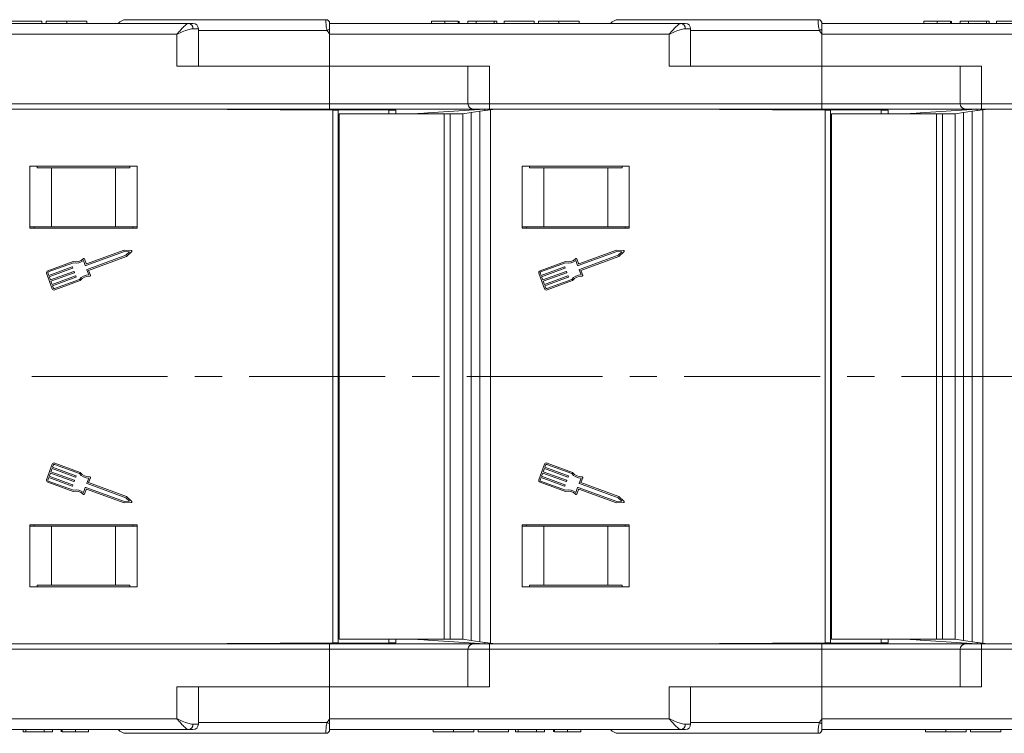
# Model space of a CAD drawing. Header units: millimetres. Extents: x 2548 to 3470, y -441 to 211.
# Tile 16 of 49: x 3212 to 3304, y -280 to -213. Entities that reach past the tile are written whole.
import ezdxf

# ---------------------------------------------------------------- set-up
doc = ezdxf.new("R2010")
doc.units = ezdxf.units.MM
doc.linetypes.add('CENTERX2', pattern=[20.32, 12.7, -2.54, 2.54, -2.54])

msp = doc.modelspace()

# ---------------------------------------------------------------- linework, layer by layer
at = {"color": 7, "linetype": 'Continuous', "lineweight": 15}
for p, q in [((3221.824, -213.321), (3240.474, -213.321)), ((3240.474, -213.321), (3240.474, -213.321)), ((3267.824, -213.321), (3286.474, -213.321)), ((3286.474, -213.321), (3286.474, -213.321)), ((3194.824, -213.671), (3227.674, -213.671)), ((3213.94, -213.471), (3211.119, -213.471)), ((3213.94, -213.471), (3213.94, -213.671)), ((3214.35, -213.471), (3214.35, -213.671)), ((3216.253, -213.471), (3216.253, -213.671)), ((3218.145, -213.471), (3218.145, -213.671)), ((3227.674, -213.671), (3228.056, -213.671)), ((3228.047, -214.171), (3228.556, -214.171)), ((3228.556, -217.671), (3228.556, -214.171)), ((3240.589, -214.321), (3228.556, -214.321)), ((3240.824, -213.671), (3240.824, -214.196)), ((3240.824, -213.671), (3273.674, -213.671)), ((3240.824, -214.196), (3240.824, -214.671)), ((3250.35, -213.471), (3250.35, -213.671)), ((3251.585, -213.471), (3251.585, -213.671)), ((3252.827, -213.471), (3252.827, -213.671)), ((3252.914, -213.471), (3252.914, -213.671)), ((3253.734, -213.471), (3253.734, -213.671)), ((3254.504, -213.471), (3253.734, -213.471)), ((3254.504, -213.471), (3254.504, -213.671)), ((3256.196, -213.471), (3254.504, -213.471)), ((3256.196, -213.471), (3256.196, -213.671)), ((3256.452, -213.471), (3256.196, -213.471)), ((3256.452, -213.471), (3256.452, -213.671)), ((3257.119, -213.471), (3257.119, -213.671)), ((3259.94, -213.471), (3257.119, -213.471)), ((3259.94, -213.471), (3259.94, -213.671)), ((3260.35, -213.471), (3260.35, -213.671)), ((3262.253, -213.471), (3262.253, -213.671)), ((3264.145, -213.471), (3264.145, -213.671)), ((3273.674, -213.671), (3274.056, -213.671)), ((3274.047, -214.171), (3274.556, -214.171)), ((3274.556, -217.671), (3274.556, -214.171)), ((3286.589, -214.321), (3274.556, -214.321)), ((3286.824, -213.671), (3286.824, -214.196)), ((3286.824, -213.671), (3319.674, -213.671)), ((3286.824, -214.196), (3286.824, -214.671)), ((3296.35, -213.471), (3296.35, -213.671)), ((3297.585, -213.471), (3297.585, -213.671)), ((3298.827, -213.471), (3298.827, -213.671)), ((3298.914, -213.471), (3298.914, -213.671)), ((3299.734, -213.471), (3299.734, -213.671)), ((3300.504, -213.471), (3299.734, -213.471)), ((3300.504, -213.471), (3300.504, -213.671)), ((3302.196, -213.471), (3300.504, -213.471)), ((3302.196, -213.471), (3302.196, -213.671)), ((3302.452, -213.471), (3302.196, -213.471)), ((3302.452, -213.471), (3302.452, -213.671)), ((3303.119, -213.471), (3303.119, -213.671)), ((3305.94, -213.471), (3303.119, -213.471)), ((3226.556, -214.671), (3194.824, -214.671)), ((3226.556, -217.671), (3226.556, -214.671)), ((3240.824, -214.671), (3240.824, -217.671)), ((3272.556, -214.671), (3240.824, -214.671)), ((3272.556, -217.671), (3272.556, -214.671)), ((3318.556, -214.671), (3286.824, -214.671)), ((3286.824, -214.671), (3286.824, -217.671)), ((3226.556, -217.671), (3240.824, -217.671)), ((3255.745, -217.671), (3240.824, -217.671)), ((3240.824, -217.671), (3240.824, -221.171)), ((3253.745, -217.671), (3253.745, -221.171)), ((3255.745, -217.671), (3255.745, -221.171)), ((3272.556, -217.671), (3286.824, -217.671)), ((3301.745, -217.671), (3286.824, -217.671)), ((3286.824, -217.671), (3286.824, -221.171)), ((3299.745, -217.671), (3299.745, -221.171)), ((3301.745, -217.671), (3301.745, -221.171)), ((3209.745, -221.171), (3240.824, -221.171)), ((3240.824, -221.671), (3209.745, -221.671)), ((3240.822, -221.741), (3226.324, -221.671)), ((3241.113, -221.768), (3226.324, -221.671)), ((3240.824, -221.171), (3240.824, -221.671)), ((3240.824, -221.171), (3253.745, -221.171)), ((3254.208, -221.671), (3240.824, -221.671)), ((3255.324, -221.671), (3249.997, -222.037)), ((3253.745, -221.171), (3255.745, -221.171)), ((3255.745, -221.671), (3254.245, -221.671)), ((3255.324, -221.818), (3255.324, -221.671)), ((3255.745, -221.171), (3286.824, -221.171)), ((3255.745, -221.171), (3255.745, -221.671)), ((3286.824, -221.671), (3255.745, -221.671)), ((3256.324, -221.671), (3255.852, -221.74)), ((3286.822, -221.741), (3272.324, -221.671)), ((3287.113, -221.768), (3272.324, -221.671)), ((3286.824, -221.171), (3286.824, -221.671)), ((3286.824, -221.171), (3299.745, -221.171)), ((3300.208, -221.671), (3286.824, -221.671)), ((3301.324, -221.671), (3295.997, -222.037)), ((3299.745, -221.171), (3301.745, -221.171)), ((3301.745, -221.671), (3300.245, -221.671)), ((3301.324, -221.818), (3301.324, -221.671)), ((3301.745, -221.171), (3332.824, -221.171)), ((3301.745, -221.171), (3301.745, -221.671)), ((3332.824, -221.671), (3301.745, -221.671)), ((3302.324, -221.671), (3301.852, -221.74)), ((3246.364, -221.768), (3240.822, -221.741)), ((3240.822, -221.766), (3240.822, -221.741)), ((3241.113, -271.574), (3241.113, -221.768)), ((3241.113, -221.768), (3241.613, -221.771)), ((3241.613, -221.771), (3241.613, -271.571)), ((3241.728, -222.121), (3241.728, -271.221)), ((3241.728, -222.121), (3251.529, -222.121)), ((3246.364, -221.768), (3247.021, -221.771)), ((3246.364, -222.121), (3246.364, -221.768)), ((3247.021, -221.771), (3247.021, -222.121)), ((3248.781, -222.121), (3249.057, -222.102)), ((3249.226, -222.09), (3249.057, -222.102)), ((3249.057, -222.102), (3249.057, -222.121)), ((3249.997, -222.037), (3249.226, -222.09)), ((3249.226, -222.121), (3249.226, -222.09)), ((3249.997, -222.037), (3249.997, -222.121)), ((3251.529, -222.121), (3251.529, -271.221)), ((3251.529, -222.121), (3252.09, -222.121)), ((3252.09, -222.121), (3252.09, -271.221)), ((3252.09, -222.121), (3253.258, -222.121)), ((3253.258, -222.121), (3254.046, -222.005)), ((3253.258, -222.121), (3253.258, -271.221)), ((3254.046, -222.005), (3254.868, -221.885)), ((3254.046, -222.005), (3254.046, -271.337)), ((3254.868, -221.885), (3255.852, -221.74)), ((3254.868, -271.457), (3254.868, -221.885)), ((3255.852, -221.74), (3255.852, -271.602)), ((3292.364, -221.768), (3286.822, -221.741)), ((3286.822, -221.766), (3286.822, -221.741)), ((3287.113, -271.574), (3287.113, -221.768)), ((3287.113, -221.768), (3287.613, -221.771)), ((3287.613, -221.771), (3287.613, -271.571)), ((3287.728, -222.121), (3287.728, -271.221)), ((3287.728, -222.121), (3297.529, -222.121)), ((3292.364, -221.768), (3293.021, -221.771)), ((3292.364, -222.121), (3292.364, -221.768)), ((3293.021, -221.771), (3293.021, -222.121)), ((3294.781, -222.121), (3295.057, -222.102)), ((3295.226, -222.09), (3295.057, -222.102)), ((3295.057, -222.102), (3295.057, -222.121)), ((3295.997, -222.037), (3295.226, -222.09)), ((3295.226, -222.121), (3295.226, -222.09)), ((3295.997, -222.037), (3295.997, -222.121)), ((3297.529, -222.121), (3297.529, -271.221)), ((3297.529, -222.121), (3298.09, -222.121)), ((3298.09, -222.121), (3298.09, -271.221)), ((3298.09, -222.121), (3299.258, -222.121)), ((3299.258, -222.121), (3300.046, -222.005)), ((3299.258, -222.121), (3299.258, -271.221)), ((3300.046, -222.005), (3300.868, -221.885)), ((3300.046, -222.005), (3300.046, -271.337)), ((3300.868, -221.885), (3301.852, -221.74)), ((3300.868, -271.457), (3300.868, -221.885)), ((3301.852, -221.74), (3301.852, -271.602)), ((3222.824, -227.021), (3212.824, -227.021)), ((3212.824, -227.021), (3212.824, -232.821)), ((3213.491, -227.171), (3213.491, -227.021)), ((3214.824, -227.171), (3213.491, -227.171)), ((3214.824, -232.671), (3214.824, -227.171)), ((3220.824, -227.171), (3214.824, -227.171)), ((3220.824, -232.671), (3220.824, -227.171)), ((3222.158, -227.171), (3220.824, -227.171)), ((3222.158, -227.021), (3222.158, -227.171)), ((3222.824, -232.821), (3222.824, -227.021)), ((3268.824, -227.021), (3258.824, -227.021)), ((3258.824, -227.021), (3258.824, -232.821)), ((3259.491, -227.171), (3259.491, -227.021)), ((3260.824, -227.171), (3259.491, -227.171)), ((3260.824, -232.671), (3260.824, -227.171)), ((3266.824, -227.171), (3260.824, -227.171)), ((3266.824, -232.671), (3266.824, -227.171)), ((3268.158, -227.171), (3266.824, -227.171)), ((3268.158, -227.021), (3268.158, -227.171)), ((3268.824, -232.821), (3268.824, -227.021)), ((3214.824, -232.671), (3212.824, -232.671)), ((3213.224, -232.671), (3213.224, -232.821)), ((3220.824, -232.671), (3214.824, -232.671)), ((3222.824, -232.671), (3220.824, -232.671)), ((3222.424, -232.671), (3222.424, -232.821)), ((3260.824, -232.671), (3258.824, -232.671)), ((3259.224, -232.671), (3259.224, -232.821)), ((3266.824, -232.671), (3260.824, -232.671)), ((3268.824, -232.671), (3266.824, -232.671)), ((3268.424, -232.671), (3268.424, -232.821)), ((3212.824, -232.821), (3222.824, -232.821)), ((3258.824, -232.821), (3268.824, -232.821)), ((3221.647, -234.984), (3218.034, -236.303)), ((3221.628, -234.855), (3218.111, -236.14)), ((3218.166, -236.663), (3221.778, -235.343)), ((3218.3, -236.75), (3221.847, -235.454)), ((3222.293, -234.889), (3221.628, -234.855)), ((3222.136, -235.009), (3221.647, -234.984)), ((3221.778, -235.343), (3222.136, -235.009)), ((3221.847, -235.454), (3222.333, -234.999)), ((3267.647, -234.984), (3264.034, -236.303)), ((3267.628, -234.855), (3264.111, -236.14)), ((3264.166, -236.663), (3267.778, -235.343)), ((3264.3, -236.75), (3267.847, -235.454)), ((3268.293, -234.889), (3267.628, -234.855)), ((3268.136, -235.009), (3267.647, -234.984)), ((3267.778, -235.343), (3268.136, -235.009)), ((3267.847, -235.454), (3268.333, -234.999)), ((3216.87, -235.913), (3214.492, -236.782)), ((3216.877, -236.047), (3214.536, -236.902)), ((3214.586, -237.224), (3216.759, -236.43)), ((3217.994, -236.284), (3217.824, -235.821)), ((3218.07, -236.121), (3217.911, -235.687)), ((3262.87, -235.913), (3260.492, -236.782)), ((3262.877, -236.047), (3260.536, -236.902)), ((3260.586, -237.224), (3262.759, -236.43)), ((3263.994, -236.284), (3263.824, -235.821)), ((3264.07, -236.121), (3263.911, -235.687)), ((3214.378, -237.028), (3214.904, -238.467)), ((3214.498, -236.984), (3214.586, -237.224)), ((3216.803, -236.55), (3214.629, -237.344)), ((3214.629, -237.344), (3214.739, -237.643)), ((3214.739, -237.643), (3216.913, -236.849)), ((3216.956, -236.969), (3214.783, -237.763)), ((3214.892, -238.063), (3217.066, -237.269)), ((3216.8, -236.449), (3216.822, -236.509)), ((3216.953, -236.868), (3216.975, -236.928)), ((3217.107, -237.288), (3217.129, -237.348)), ((3218.316, -237.168), (3218.147, -236.704)), ((3218.469, -237.214), (3218.3, -236.75)), ((3260.378, -237.028), (3260.904, -238.467)), ((3260.498, -236.984), (3260.586, -237.224)), ((3262.803, -236.55), (3260.629, -237.344)), ((3260.629, -237.344), (3260.739, -237.643)), ((3260.739, -237.643), (3262.913, -236.849)), ((3262.956, -236.969), (3260.783, -237.763)), ((3260.892, -238.063), (3263.066, -237.269)), ((3262.8, -236.449), (3262.822, -236.509)), ((3262.953, -236.868), (3262.975, -236.928)), ((3263.107, -237.288), (3263.129, -237.348)), ((3264.316, -237.168), (3264.147, -236.704)), ((3264.469, -237.214), (3264.3, -236.75)), ((3214.783, -237.763), (3214.892, -238.063)), ((3217.11, -237.389), (3214.936, -238.183)), ((3214.936, -238.183), (3215.024, -238.423)), ((3215.106, -238.461), (3217.446, -237.606)), ((3215.15, -238.581), (3217.528, -237.712)), ((3260.783, -237.763), (3260.892, -238.063)), ((3263.11, -237.389), (3260.936, -238.183)), ((3260.936, -238.183), (3261.024, -238.423)), ((3261.106, -238.461), (3263.446, -237.606)), ((3261.15, -238.581), (3263.528, -237.712)), ((3217.528, -255.63), (3215.15, -254.761)), ((3263.528, -255.63), (3261.15, -254.761)), ((3214.904, -254.875), (3214.378, -256.314)), ((3214.739, -255.698), (3214.629, -255.998)), ((3216.913, -256.493), (3214.739, -255.698)), ((3214.892, -255.279), (3214.783, -255.578)), ((3214.783, -255.578), (3216.956, -256.373)), ((3217.066, -256.073), (3214.892, -255.279)), ((3215.024, -254.919), (3214.936, -255.159)), ((3214.936, -255.159), (3217.11, -255.953)), ((3217.446, -255.736), (3215.106, -254.881)), ((3260.904, -254.875), (3260.378, -256.314)), ((3260.739, -255.698), (3260.629, -255.998)), ((3262.913, -256.493), (3260.739, -255.698)), ((3260.892, -255.279), (3260.783, -255.578)), ((3260.783, -255.578), (3262.956, -256.373)), ((3263.066, -256.073), (3260.892, -255.279)), ((3261.024, -254.919), (3260.936, -255.159)), ((3260.936, -255.159), (3263.11, -255.953)), ((3263.446, -255.736), (3261.106, -254.881)), ((3214.492, -256.56), (3216.87, -257.429)), ((3214.586, -256.118), (3214.498, -256.358)), ((3214.536, -256.44), (3216.877, -257.295)), ((3216.759, -256.912), (3214.586, -256.118)), ((3214.629, -255.998), (3216.803, -256.792)), ((3216.975, -256.414), (3216.953, -256.474)), ((3217.129, -255.994), (3217.107, -256.054)), ((3218.147, -256.638), (3218.316, -256.174)), ((3221.778, -257.998), (3218.166, -256.679)), ((3218.3, -256.592), (3218.469, -256.128)), ((3221.847, -257.887), (3218.3, -256.592)), ((3260.492, -256.56), (3262.87, -257.429)), ((3260.586, -256.118), (3260.498, -256.358)), ((3260.536, -256.44), (3262.877, -257.295)), ((3262.759, -256.912), (3260.586, -256.118)), ((3260.629, -255.998), (3262.803, -256.792)), ((3262.975, -256.414), (3262.953, -256.474)), ((3263.129, -255.994), (3263.107, -256.054)), ((3264.147, -256.638), (3264.316, -256.174)), ((3267.778, -257.998), (3264.166, -256.679)), ((3264.3, -256.592), (3264.469, -256.128)), ((3267.847, -257.887), (3264.3, -256.592)), ((3216.822, -256.833), (3216.8, -256.893)), ((3217.824, -257.521), (3217.994, -257.057)), ((3217.911, -257.655), (3218.07, -257.221)), ((3218.034, -257.038), (3221.647, -258.358)), ((3218.111, -257.202), (3221.628, -258.487)), ((3262.822, -256.833), (3262.8, -256.893)), ((3263.824, -257.521), (3263.994, -257.057)), ((3263.911, -257.655), (3264.07, -257.221)), ((3264.034, -257.038), (3267.647, -258.358)), ((3264.111, -257.202), (3267.628, -258.487)), ((3221.628, -258.487), (3222.293, -258.453)), ((3221.647, -258.358), (3222.136, -258.333)), ((3222.136, -258.333), (3221.778, -257.998)), ((3222.333, -258.342), (3221.847, -257.887)), ((3267.628, -258.487), (3268.293, -258.453)), ((3267.647, -258.358), (3268.136, -258.333)), ((3268.136, -258.333), (3267.778, -257.998)), ((3268.333, -258.342), (3267.847, -257.887)), ((3222.824, -260.521), (3212.824, -260.521)), ((3212.824, -260.521), (3212.824, -266.321)), ((3214.824, -260.671), (3212.824, -260.671)), ((3213.224, -260.521), (3213.224, -260.671)), ((3214.824, -260.671), (3214.824, -266.171)), ((3220.824, -260.671), (3214.824, -260.671)), ((3220.824, -260.671), (3220.824, -266.171)), ((3222.824, -260.671), (3220.824, -260.671)), ((3222.424, -260.521), (3222.424, -260.671)), ((3222.824, -266.321), (3222.824, -260.521)), ((3268.824, -260.521), (3258.824, -260.521)), ((3258.824, -260.521), (3258.824, -266.321)), ((3260.824, -260.671), (3258.824, -260.671)), ((3259.224, -260.521), (3259.224, -260.671)), ((3260.824, -260.671), (3260.824, -266.171)), ((3266.824, -260.671), (3260.824, -260.671)), ((3266.824, -260.671), (3266.824, -266.171)), ((3268.824, -260.671), (3266.824, -260.671)), ((3268.424, -260.521), (3268.424, -260.671)), ((3268.824, -266.321), (3268.824, -260.521)), ((3212.824, -266.321), (3222.824, -266.321)), ((3213.491, -266.171), (3213.491, -266.321)), ((3214.824, -266.171), (3213.491, -266.171)), ((3220.824, -266.171), (3214.824, -266.171)), ((3222.158, -266.171), (3220.824, -266.171)), ((3222.158, -266.321), (3222.158, -266.171)), ((3258.824, -266.321), (3268.824, -266.321)), ((3259.491, -266.171), (3259.491, -266.321)), ((3260.824, -266.171), (3259.491, -266.171)), ((3266.824, -266.171), (3260.824, -266.171)), ((3268.158, -266.171), (3266.824, -266.171)), ((3268.158, -266.321), (3268.158, -266.171)), ((3251.529, -271.221), (3241.728, -271.221)), ((3246.364, -271.574), (3246.364, -271.221)), ((3247.021, -271.221), (3247.021, -271.571)), ((3249.057, -271.24), (3248.781, -271.221)), ((3249.057, -271.221), (3249.057, -271.24)), ((3249.057, -271.24), (3249.226, -271.252)), ((3249.226, -271.252), (3249.226, -271.221)), ((3249.226, -271.252), (3249.997, -271.305)), ((3249.997, -271.221), (3249.997, -271.305)), ((3249.997, -271.305), (3255.324, -271.671)), ((3252.09, -271.221), (3251.529, -271.221)), ((3253.258, -271.221), (3252.09, -271.221)), ((3254.046, -271.337), (3253.258, -271.221)), ((3254.868, -271.457), (3254.046, -271.337)), ((3297.529, -271.221), (3287.728, -271.221)), ((3292.364, -271.574), (3292.364, -271.221)), ((3293.021, -271.221), (3293.021, -271.571)), ((3295.057, -271.24), (3294.781, -271.221)), ((3295.057, -271.221), (3295.057, -271.24)), ((3295.057, -271.24), (3295.226, -271.252)), ((3295.226, -271.252), (3295.226, -271.221)), ((3295.226, -271.252), (3295.997, -271.305)), ((3295.997, -271.221), (3295.997, -271.305)), ((3295.997, -271.305), (3301.324, -271.671)), ((3298.09, -271.221), (3297.529, -271.221)), ((3299.258, -271.221), (3298.09, -271.221)), ((3300.046, -271.337), (3299.258, -271.221)), ((3300.868, -271.457), (3300.046, -271.337)), ((3240.824, -271.671), (3209.745, -271.671)), ((3209.745, -272.171), (3240.824, -272.171)), ((3226.324, -271.671), (3241.113, -271.574)), ((3226.324, -271.671), (3240.822, -271.601)), ((3240.822, -271.601), (3246.364, -271.574)), ((3240.822, -271.601), (3240.822, -271.576)), ((3240.824, -272.171), (3240.824, -271.671)), ((3254.208, -271.671), (3240.824, -271.671)), ((3240.824, -275.671), (3240.824, -272.171)), ((3240.824, -272.171), (3253.745, -272.171)), ((3241.613, -271.571), (3241.113, -271.574)), ((3247.021, -271.571), (3246.364, -271.574)), ((3253.745, -272.171), (3253.745, -275.671)), ((3253.745, -272.171), (3255.745, -272.171)), ((3255.745, -271.671), (3254.245, -271.671)), ((3255.852, -271.602), (3254.868, -271.457)), ((3255.324, -271.671), (3255.324, -271.524)), ((3286.824, -271.671), (3255.745, -271.671)), ((3255.745, -272.171), (3255.745, -271.671)), ((3255.745, -272.171), (3286.824, -272.171)), ((3255.745, -275.671), (3255.745, -272.171)), ((3255.852, -271.602), (3256.324, -271.671)), ((3272.324, -271.671), (3287.113, -271.574)), ((3272.324, -271.671), (3286.822, -271.601)), ((3286.822, -271.601), (3292.364, -271.574)), ((3286.822, -271.601), (3286.822, -271.576)), ((3300.208, -271.671), (3286.824, -271.671)), ((3286.824, -272.171), (3286.824, -271.671)), ((3286.824, -275.671), (3286.824, -272.171)), ((3286.824, -272.171), (3299.745, -272.171)), ((3287.613, -271.571), (3287.113, -271.574)), ((3293.021, -271.571), (3292.364, -271.574)), ((3299.745, -272.171), (3299.745, -275.671)), ((3299.745, -272.171), (3301.745, -272.171)), ((3301.745, -271.671), (3300.245, -271.671)), ((3301.852, -271.602), (3300.868, -271.457)), ((3301.324, -271.671), (3301.324, -271.524)), ((3332.824, -271.671), (3301.745, -271.671)), ((3301.745, -272.171), (3301.745, -271.671)), ((3301.745, -272.171), (3332.824, -272.171)), ((3301.745, -275.671), (3301.745, -272.171)), ((3301.852, -271.602), (3302.324, -271.671)), ((3226.556, -275.671), (3226.556, -278.671)), ((3226.556, -275.671), (3240.824, -275.671)), ((3228.556, -279.171), (3228.556, -275.671)), ((3240.824, -278.671), (3240.824, -275.671)), ((3255.745, -275.671), (3240.824, -275.671)), ((3272.556, -275.671), (3272.556, -278.671)), ((3272.556, -275.671), (3286.824, -275.671)), ((3274.556, -279.171), (3274.556, -275.671)), ((3286.824, -278.671), (3286.824, -275.671)), ((3301.745, -275.671), (3286.824, -275.671)), ((3226.556, -278.671), (3194.824, -278.671)), ((3272.556, -278.671), (3240.824, -278.671)), ((3240.824, -279.146), (3240.824, -278.671)), ((3318.556, -278.671), (3286.824, -278.671)), ((3286.824, -279.146), (3286.824, -278.671)), ((3194.824, -279.671), (3227.674, -279.671)), ((3212.196, -279.871), (3212.196, -279.671)), ((3212.452, -279.871), (3212.452, -279.671)), ((3214.145, -279.871), (3214.145, -279.671)), ((3214.914, -279.871), (3214.914, -279.671)), ((3215.734, -279.871), (3215.734, -279.671)), ((3215.822, -279.871), (3215.822, -279.671)), ((3217.063, -279.871), (3217.063, -279.671)), ((3218.299, -279.871), (3218.299, -279.671)), ((3227.674, -279.671), (3228.056, -279.671)), ((3228.047, -279.171), (3228.556, -279.171)), ((3240.589, -279.021), (3228.556, -279.021)), ((3240.824, -279.671), (3240.824, -279.146)), ((3240.824, -279.671), (3273.674, -279.671)), ((3250.504, -279.871), (3250.504, -279.671)), ((3252.395, -279.871), (3252.395, -279.671)), ((3254.299, -279.871), (3254.299, -279.671)), ((3254.709, -279.871), (3254.709, -279.671)), ((3257.529, -279.871), (3257.529, -279.671)), ((3258.196, -279.871), (3258.196, -279.671)), ((3258.452, -279.871), (3258.452, -279.671)), ((3260.145, -279.871), (3260.145, -279.671)), ((3260.914, -279.871), (3260.914, -279.671)), ((3261.734, -279.871), (3261.734, -279.671)), ((3261.822, -279.871), (3261.822, -279.671)), ((3263.063, -279.871), (3263.063, -279.671)), ((3264.299, -279.871), (3264.299, -279.671)), ((3273.674, -279.671), (3274.056, -279.671)), ((3274.047, -279.171), (3274.556, -279.171)), ((3286.589, -279.021), (3274.556, -279.021)), ((3286.824, -279.671), (3286.824, -279.146)), ((3286.824, -279.671), (3319.674, -279.671)), ((3296.504, -279.871), (3296.504, -279.671)), ((3298.395, -279.871), (3298.395, -279.671)), ((3300.299, -279.871), (3300.299, -279.671)), ((3300.709, -279.871), (3300.709, -279.671)), ((3303.529, -279.871), (3303.529, -279.671)), ((3212.196, -279.871), (3212.452, -279.871)), ((3212.452, -279.871), (3214.145, -279.871)), ((3214.145, -279.871), (3214.914, -279.871)), ((3221.824, -280.021), (3240.474, -280.021)), ((3240.474, -280.021), (3240.474, -280.021)), ((3254.709, -279.871), (3257.529, -279.871)), ((3258.196, -279.871), (3258.452, -279.871)), ((3258.452, -279.871), (3260.145, -279.871)), ((3260.145, -279.871), (3260.914, -279.871)), ((3267.824, -280.021), (3286.474, -280.021)), ((3286.474, -280.021), (3286.474, -280.021)), ((3300.709, -279.871), (3303.529, -279.871))]:
    msp.add_line(p, q, dxfattribs=at)
at = {"color": 1, "linetype": 'CENTERX2', "lineweight": 13}
msp.add_line((3388.248, -246.671), (2837.587, -246.671), dxfattribs=at)
at = {"color": 7, "linetype": 'Continuous', "lineweight": 15}
for centre, radius, start, end in [((3221.824, -214.321), 1, 90, 139.4584), ((3240.474, -213.671), 0.35, 0.00166, 90.00559), ((3240.474, -213.671), 0.35, 0, 90), ((3267.824, -214.321), 1, 90, 139.4584), ((3286.474, -213.671), 0.35, 0.00166, 90.00559), ((3286.474, -213.671), 0.35, 0, 90), ((3227.6, -214.115), 0.451, 352.91865, 80.4798), ((3228.056, -214.171), 0.5, 0, 90), ((3261.93, -254.217), 45.245, 117.80537, 118.14247), ((3273.6, -214.115), 0.451, 352.91865, 80.4798), ((3274.056, -214.171), 0.5, 0, 90), ((3307.93, -254.217), 45.245, 117.80537, 118.14247), ((3254.245, -221.171), 0.5, 180, 270), ((3300.245, -221.171), 0.5, 180, 270), ((3222.289, -234.953), 0.0638, 313.09192, 87.049), ((3268.289, -234.953), 0.0638, 313.09192, 87.049), ((3216.77, -236.46), 0.0319, 20.07046, 110.07046), ((3217.128, -235), 0.949, 254.2528, 315.58546), ((3217.128, -235), 1.076, 256.51116, 310.30711), ((3217.851, -235.709), 0.0638, 20.07046, 135.58546), ((3218.024, -236.274), 0.0319, 200.07046, 290.07046), ((3218.1, -236.11), 0.0319, 200.07046, 290.07046), ((3262.77, -236.46), 0.0319, 20.07046, 110.07046), ((3263.128, -235), 0.949, 254.2528, 315.58546), ((3263.128, -235), 1.076, 256.51116, 310.30711), ((3263.851, -235.709), 0.0638, 20.07046, 135.58546), ((3264.024, -236.274), 0.0319, 200.07046, 290.07046), ((3264.1, -236.11), 0.0319, 200.07046, 290.07046), ((3214.558, -236.962), 0.192, 110.07046, 200.07046), ((3214.558, -236.962), 0.0638, 110.07046, 200.07046), ((3216.792, -236.52), 0.0319, 290.07046, 20.07046), ((3216.923, -236.879), 0.0319, 20.07046, 110.07046), ((3216.945, -236.939), 0.0319, 290.07046, 20.07046), ((3217.077, -237.299), 0.0319, 20.07046, 110.07046), ((3217.099, -237.359), 0.0319, 290.07046, 20.07046), ((3218.313, -238.244), 1.076, 89.8338, 143.62975), ((3218.313, -238.244), 0.949, 84.55545, 145.88812), ((3218.177, -236.693), 0.0319, 110.07046, 200.07046), ((3218.409, -237.236), 0.0638, 264.55545, 20.07046), ((3260.558, -236.962), 0.192, 110.07046, 200.07046), ((3260.558, -236.962), 0.0638, 110.07046, 200.07046), ((3262.792, -236.52), 0.0319, 290.07046, 20.07046), ((3262.923, -236.879), 0.0319, 20.07046, 110.07046), ((3262.945, -236.939), 0.0319, 290.07046, 20.07046), ((3263.077, -237.299), 0.0319, 20.07046, 110.07046), ((3263.099, -237.359), 0.0319, 290.07046, 20.07046), ((3264.313, -238.244), 1.076, 89.8338, 143.62975), ((3264.313, -238.244), 0.949, 84.55545, 145.88812), ((3264.177, -236.693), 0.0319, 110.07046, 200.07046), ((3264.409, -237.236), 0.0638, 264.55545, 20.07046), ((3215.084, -238.401), 0.192, 200.07046, 290.07046), ((3215.084, -238.401), 0.0638, 200.07046, 290.07046), ((3261.084, -238.401), 0.192, 200.07046, 290.07046), ((3261.084, -238.401), 0.0638, 200.07046, 290.07046), ((3215.084, -254.941), 0.192, 69.92954, 159.92954), ((3261.084, -254.941), 0.192, 69.92954, 159.92954), ((3215.084, -254.941), 0.0638, 69.92954, 159.92954), ((3218.313, -255.098), 1.076, 216.37025, 270.1662), ((3218.313, -255.098), 0.949, 214.11188, 275.44455), ((3261.084, -254.941), 0.0638, 69.92954, 159.92954), ((3264.313, -255.098), 1.076, 216.37025, 270.1662), ((3264.313, -255.098), 0.949, 214.11188, 275.44455), ((3214.558, -256.38), 0.192, 159.92954, 249.92954), ((3214.558, -256.38), 0.0638, 159.92954, 249.92954), ((3216.923, -256.463), 0.0319, 249.92954, 339.92954), ((3216.945, -256.403), 0.0319, 339.92954, 69.92954), ((3217.077, -256.043), 0.0319, 249.92954, 339.92954), ((3217.099, -255.983), 0.0319, 339.92954, 69.92954), ((3218.177, -256.649), 0.0319, 159.92954, 249.92954), ((3218.409, -256.106), 0.0638, 339.92954, 95.44455), ((3260.558, -256.38), 0.192, 159.92954, 249.92954), ((3260.558, -256.38), 0.0638, 159.92954, 249.92954), ((3262.923, -256.463), 0.0319, 249.92954, 339.92954), ((3262.945, -256.403), 0.0319, 339.92954, 69.92954), ((3263.077, -256.043), 0.0319, 249.92954, 339.92954), ((3263.099, -255.983), 0.0319, 339.92954, 69.92954), ((3264.177, -256.649), 0.0319, 159.92954, 249.92954), ((3264.409, -256.106), 0.0638, 339.92954, 95.44455), ((3216.77, -256.882), 0.0319, 249.92954, 339.92954), ((3216.792, -256.822), 0.0319, 339.92954, 69.92954), ((3217.128, -258.342), 0.949, 44.41454, 105.7472), ((3217.128, -258.342), 1.076, 49.69289, 103.48884), ((3218.024, -257.068), 0.0319, 69.92954, 159.92954), ((3218.1, -257.232), 0.0319, 69.92954, 159.92954), ((3262.77, -256.882), 0.0319, 249.92954, 339.92954), ((3262.792, -256.822), 0.0319, 339.92954, 69.92954), ((3263.128, -258.342), 0.949, 44.41454, 105.7472), ((3263.128, -258.342), 1.076, 49.69289, 103.48884), ((3264.024, -257.068), 0.0319, 69.92954, 159.92954), ((3264.1, -257.232), 0.0319, 69.92954, 159.92954), ((3217.851, -257.633), 0.0638, 224.41454, 339.92954), ((3222.289, -258.389), 0.0638, 272.951, 46.90808), ((3263.851, -257.633), 0.0638, 224.41454, 339.92954), ((3268.289, -258.389), 0.0638, 272.951, 46.90808), ((3254.245, -272.171), 0.5, 90, 180), ((3300.245, -272.171), 0.5, 90, 180), ((3221.824, -279.021), 1, 220.5416, 270), ((3227.6, -279.226), 0.451, 279.5202, 7.08135), ((3228.056, -279.171), 0.5, 270, 0), ((3240.474, -279.671), 0.35, 269.99441, 359.99834), ((3240.474, -279.671), 0.35, 270, 0), ((3261.93, -239.124), 45.245, 241.85753, 242.19463), ((3267.824, -279.021), 1, 220.5416, 270), ((3273.6, -279.226), 0.451, 279.5202, 7.08135), ((3274.056, -279.171), 0.5, 270, 0), ((3286.474, -279.671), 0.35, 269.99441, 359.99834), ((3286.474, -279.671), 0.35, 270, 0), ((3307.93, -239.124), 45.245, 241.85753, 242.19463)]:
    msp.add_arc(centre, radius, start, end, dxfattribs=at)
for points, knots in [([(3240.589, -214.321), (3240.577, -214.284), (3240.542, -214.172), (3240.505, -213.961), (3240.48, -213.708), (3240.472, -213.486), (3240.472, -213.346), (3240.474, -213.329), (3240.474, -213.321)], [0, 0, 0, 0, 0.0736104, 0.2252813, 0.4127189, 0.6160541, 0.826783, 1, 1, 1, 1]), ([(3286.589, -214.321), (3286.577, -214.284), (3286.542, -214.172), (3286.505, -213.961), (3286.48, -213.708), (3286.472, -213.486), (3286.472, -213.346), (3286.474, -213.329), (3286.474, -213.321)], [0, 0, 0, 0, 0.0736104, 0.2252813, 0.4127189, 0.6160541, 0.826783, 1, 1, 1, 1]), ([(3216.253, -213.471), (3215.957, -213.471), (3215.366, -213.471), (3214.704, -213.471), (3214.388, -213.471), (3214.363, -213.471), (3214.35, -213.471)], [0, 0, 0, 0, 0.279942, 0.558704, 0.779045, 1, 1, 1, 1]), ([(3218.145, -213.471), (3218.125, -213.471), (3218.086, -213.471), (3217.62, -213.471), (3216.948, -213.471), (3216.485, -213.471), (3216.253, -213.471)], [0, 0, 0, 0, 0.280551, 0.559488, 0.779434, 1, 1, 1, 1]), ([(3227.674, -213.671), (3227.647, -213.674), (3227.591, -213.68), (3227.484, -213.733), (3227.356, -213.824), (3227.24, -213.928), (3227.083, -214.08), (3226.928, -214.246), (3226.762, -214.434), (3226.683, -214.525), (3226.638, -214.577), (3226.612, -214.607), (3226.589, -214.633), (3226.574, -214.65), (3226.566, -214.66), (3226.56, -214.666), (3226.558, -214.669), (3226.556, -214.671)], [0, 0, 0, 0, 0.101029, 0.204946, 0.337168, 0.474297, 0.5162, 0.743651, 0.85309, 0.914248, 0.93217, 0.960137, 0.976545, 0.986194, 0.994698, 0.995932, 1, 1, 1, 1]), ([(3226.556, -214.671), (3226.559, -214.67), (3226.57, -214.665), (3226.608, -214.648), (3226.653, -214.629), (3226.912, -214.517), (3227.308, -214.351), (3227.761, -214.196), (3227.968, -214.178), (3228.047, -214.171)], [0, 0, 0, 0, 0.005088, 0.020369, 0.070807, 0.089086, 0.500311, 0.809226, 1, 1, 1, 1]), ([(3240.824, -214.671), (3240.823, -214.67), (3240.754, -214.576), (3240.67, -214.463), (3240.601, -214.342), (3240.589, -214.321)], [0, 0, 0, 0, 0.012087, 0.82463, 1, 1, 1, 1]), ([(3251.585, -213.471), (3251.39, -213.471), (3251.001, -213.471), (3250.557, -213.471), (3250.373, -213.471), (3250.358, -213.471), (3250.35, -213.471)], [0, 0, 0, 0, 0.280246, 0.558416, 0.778827, 1, 1, 1, 1]), ([(3252.827, -213.471), (3252.764, -213.471), (3252.638, -213.471), (3252.197, -213.471), (3251.817, -213.471), (3251.585, -213.471)], [0, 0, 0, 0, 0.280122, 0.560355, 1, 1, 1, 1]), ([(3262.253, -213.471), (3261.957, -213.471), (3261.366, -213.471), (3260.704, -213.471), (3260.388, -213.471), (3260.363, -213.471), (3260.35, -213.471)], [0, 0, 0, 0, 0.279942, 0.558704, 0.779045, 1, 1, 1, 1]), ([(3264.145, -213.471), (3264.125, -213.471), (3264.086, -213.471), (3263.62, -213.471), (3262.948, -213.471), (3262.485, -213.471), (3262.253, -213.471)], [0, 0, 0, 0, 0.280551, 0.559488, 0.779434, 1, 1, 1, 1]), ([(3273.674, -213.671), (3273.647, -213.674), (3273.591, -213.68), (3273.484, -213.733), (3273.356, -213.824), (3273.24, -213.928), (3273.083, -214.08), (3272.928, -214.246), (3272.762, -214.434), (3272.683, -214.525), (3272.638, -214.577), (3272.612, -214.607), (3272.589, -214.633), (3272.574, -214.65), (3272.566, -214.66), (3272.56, -214.666), (3272.558, -214.669), (3272.556, -214.671)], [0, 0, 0, 0, 0.101029, 0.204946, 0.337168, 0.474297, 0.5162, 0.743651, 0.85309, 0.914248, 0.93217, 0.960137, 0.976545, 0.986194, 0.994698, 0.995932, 1, 1, 1, 1]), ([(3272.556, -214.671), (3272.559, -214.67), (3272.57, -214.665), (3272.608, -214.648), (3272.653, -214.629), (3272.912, -214.517), (3273.308, -214.351), (3273.761, -214.196), (3273.968, -214.178), (3274.047, -214.171)], [0, 0, 0, 0, 0.005088, 0.020369, 0.070807, 0.089086, 0.500311, 0.809226, 1, 1, 1, 1]), ([(3286.824, -214.671), (3286.823, -214.67), (3286.754, -214.576), (3286.67, -214.463), (3286.601, -214.342), (3286.589, -214.321)], [0, 0, 0, 0, 0.012087, 0.82463, 1, 1, 1, 1]), ([(3297.585, -213.471), (3297.39, -213.471), (3297.001, -213.471), (3296.557, -213.471), (3296.373, -213.471), (3296.358, -213.471), (3296.35, -213.471)], [0, 0, 0, 0, 0.280246, 0.558416, 0.778827, 1, 1, 1, 1]), ([(3298.827, -213.471), (3298.764, -213.471), (3298.638, -213.471), (3298.197, -213.471), (3297.817, -213.471), (3297.585, -213.471)], [0, 0, 0, 0, 0.280122, 0.560355, 1, 1, 1, 1]), ([(3226.556, -278.671), (3226.559, -278.672), (3226.57, -278.677), (3226.608, -278.693), (3226.653, -278.713), (3226.912, -278.824), (3227.308, -278.991), (3227.761, -279.146), (3227.968, -279.164), (3228.047, -279.171)], [0, 0, 0, 0, 0.0050875, 0.0203691, 0.0708073, 0.0890863, 0.5003107, 0.809226, 1, 1, 1, 1]), ([(3227.674, -279.671), (3227.647, -279.668), (3227.591, -279.662), (3227.484, -279.609), (3227.356, -279.518), (3227.24, -279.414), (3227.083, -279.261), (3226.928, -279.095), (3226.762, -278.908), (3226.683, -278.817), (3226.638, -278.765), (3226.612, -278.735), (3226.589, -278.708), (3226.574, -278.692), (3226.566, -278.682), (3226.56, -278.675), (3226.558, -278.673), (3226.556, -278.671)], [0, 0, 0, 0, 0.1010295, 0.2049461, 0.3371683, 0.4742971, 0.5161999, 0.7436507, 0.8530899, 0.914248, 0.9321698, 0.9601369, 0.976545, 0.9861936, 0.994698, 0.9959318, 1, 1, 1, 1]), ([(3240.824, -278.671), (3240.823, -278.672), (3240.754, -278.765), (3240.67, -278.878), (3240.601, -278.999), (3240.589, -279.021)], [0, 0, 0, 0, 0.012087, 0.82463, 1, 1, 1, 1]), ([(3272.556, -278.671), (3272.559, -278.672), (3272.57, -278.677), (3272.608, -278.693), (3272.653, -278.713), (3272.912, -278.824), (3273.308, -278.991), (3273.761, -279.146), (3273.968, -279.164), (3274.047, -279.171)], [0, 0, 0, 0, 0.0050875, 0.0203691, 0.0708073, 0.0890863, 0.5003107, 0.809226, 1, 1, 1, 1]), ([(3273.674, -279.671), (3273.647, -279.668), (3273.591, -279.662), (3273.484, -279.609), (3273.356, -279.518), (3273.24, -279.414), (3273.083, -279.261), (3272.928, -279.095), (3272.762, -278.908), (3272.683, -278.817), (3272.638, -278.765), (3272.612, -278.735), (3272.589, -278.708), (3272.574, -278.692), (3272.566, -278.682), (3272.56, -278.675), (3272.558, -278.673), (3272.556, -278.671)], [0, 0, 0, 0, 0.1010295, 0.2049461, 0.3371683, 0.4742971, 0.5161999, 0.7436507, 0.8530899, 0.914248, 0.9321698, 0.9601369, 0.976545, 0.9861936, 0.994698, 0.9959318, 1, 1, 1, 1]), ([(3286.824, -278.671), (3286.823, -278.672), (3286.754, -278.765), (3286.67, -278.878), (3286.601, -278.999), (3286.589, -279.021)], [0, 0, 0, 0, 0.012087, 0.82463, 1, 1, 1, 1]), ([(3240.589, -279.021), (3240.577, -279.058), (3240.542, -279.17), (3240.505, -279.38), (3240.48, -279.634), (3240.472, -279.856), (3240.472, -279.996), (3240.474, -280.013), (3240.474, -280.021)], [0, 0, 0, 0, 0.07361, 0.225281, 0.412719, 0.616054, 0.826783, 1, 1, 1, 1]), ([(3286.589, -279.021), (3286.577, -279.058), (3286.542, -279.17), (3286.505, -279.38), (3286.48, -279.634), (3286.472, -279.856), (3286.472, -279.996), (3286.474, -280.013), (3286.474, -280.021)], [0, 0, 0, 0, 0.07361, 0.225281, 0.412719, 0.616054, 0.826783, 1, 1, 1, 1]), ([(3215.822, -279.871), (3215.885, -279.871), (3216.01, -279.871), (3216.451, -279.871), (3216.831, -279.871), (3217.063, -279.871)], [0, 0, 0, 0, 0.2801216, 0.5603549, 1, 1, 1, 1]), ([(3217.063, -279.871), (3217.258, -279.871), (3217.647, -279.871), (3218.092, -279.871), (3218.275, -279.871), (3218.291, -279.871), (3218.299, -279.871)], [0, 0, 0, 0, 0.280246, 0.558416, 0.778827, 1, 1, 1, 1]), ([(3250.504, -279.871), (3250.523, -279.871), (3250.563, -279.871), (3251.029, -279.871), (3251.7, -279.871), (3252.163, -279.871), (3252.395, -279.871)], [0, 0, 0, 0, 0.280551, 0.559488, 0.779434, 1, 1, 1, 1]), ([(3252.395, -279.871), (3252.691, -279.871), (3253.282, -279.871), (3253.945, -279.871), (3254.26, -279.871), (3254.286, -279.871), (3254.299, -279.871)], [0, 0, 0, 0, 0.279942, 0.558704, 0.779045, 1, 1, 1, 1]), ([(3261.822, -279.871), (3261.885, -279.871), (3262.01, -279.871), (3262.451, -279.871), (3262.831, -279.871), (3263.063, -279.871)], [0, 0, 0, 0, 0.2801216, 0.5603549, 1, 1, 1, 1]), ([(3263.063, -279.871), (3263.258, -279.871), (3263.647, -279.871), (3264.092, -279.871), (3264.275, -279.871), (3264.291, -279.871), (3264.299, -279.871)], [0, 0, 0, 0, 0.280246, 0.558416, 0.778827, 1, 1, 1, 1]), ([(3296.504, -279.871), (3296.523, -279.871), (3296.563, -279.871), (3297.029, -279.871), (3297.7, -279.871), (3298.163, -279.871), (3298.395, -279.871)], [0, 0, 0, 0, 0.280551, 0.559488, 0.779434, 1, 1, 1, 1]), ([(3298.395, -279.871), (3298.691, -279.871), (3299.282, -279.871), (3299.945, -279.871), (3300.26, -279.871), (3300.286, -279.871), (3300.299, -279.871)], [0, 0, 0, 0, 0.279942, 0.558704, 0.779045, 1, 1, 1, 1])]:
    msp.add_open_spline(points, degree=3, knots=knots, dxfattribs=at)

doc.saveas('drawing.dxf')
